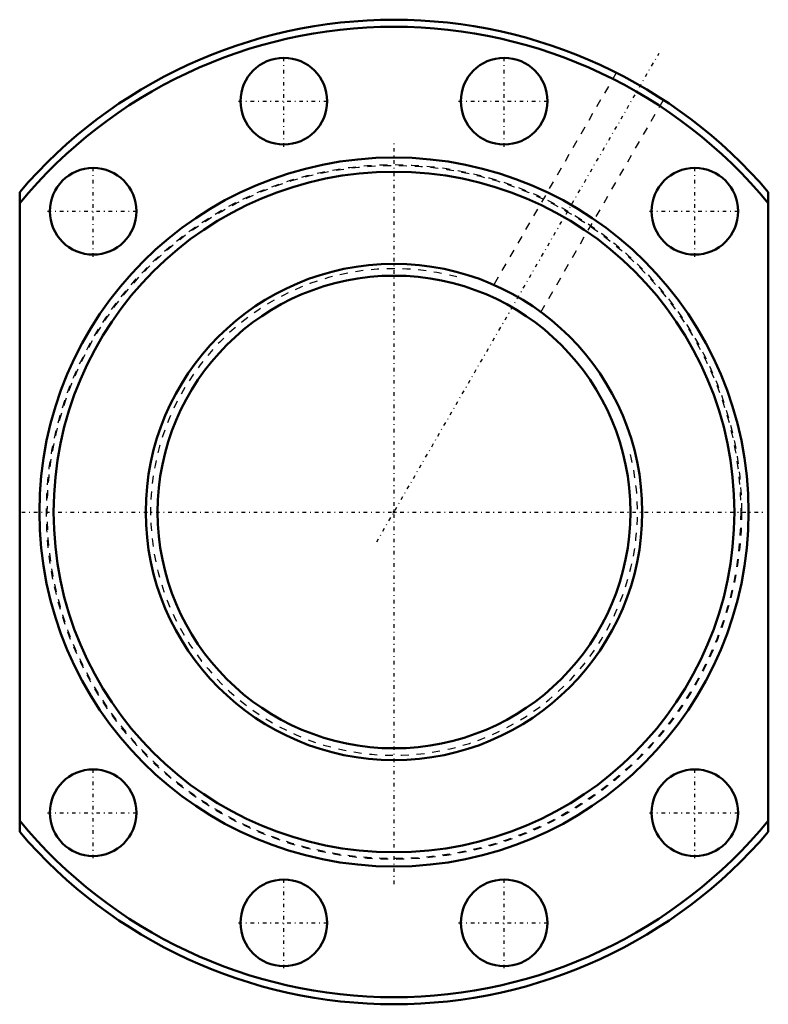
# Model space of a CAD drawing. Header units: millimetres. Extents: x -48 to 48, y -62 to 63.
import ezdxf

# ---------------------------------------------------------------- set-up
doc = ezdxf.new("R2010")
doc.units = ezdxf.units.MM
doc.linetypes.add('Center', pattern=[1.5, 0.45, -0.5, 0.05, -0.5])
doc.linetypes.add('Dashed', pattern=[2, 1, -1])
for name, color, linetype, lineweight in [('2d ConnectionPoints', 7, 'Continuous', 50), ('AM_0', 7, 'Continuous', 50), ('AM_5', 3, 'Continuous', 25), ('AM_7', 7, 'Center', 25), ('AM_9', 6, 'Dashed', 25)]:
    doc.layers.add(name, color=color, linetype=linetype, lineweight=lineweight)

# ---------------------------------------------------------------- blocks, each defined once
blk = doc.blocks.new('1_SDAN6310VX_4_nut_0_in_SDAN6310VX_4G0_133LC0_0G000__2')
at = {"layer": 'AM_0'}
for p, q in [((-47.5, -40.62), (-47.5, 40.62)), ((47.5, 40.62), (47.5, -40.62))]:
    blk.add_line(p, q, dxfattribs=at)
for centre, radius in [((-13.98, 52.16), 5.5), ((13.98, 52.16), 5.5), ((0, 0), 45), ((-38.18, 38.18), 5.5), ((0, 0), 43.2), ((38.18, 38.18), 5.5), ((-38.18, -38.18), 5.5), ((38.18, -38.18), 5.5), ((-13.98, -52.16), 5.5), ((13.98, -52.16), 5.5)]:
    blk.add_circle(centre, radius, dxfattribs=at)
for radius, start, end in [(62.5, 40.5358, 139.4642), (61.6, 39.5469, 140.4531), (61.6, 219.5469, 320.4531), (62.5, 220.5358, 319.4642)]:
    blk.add_arc((0, 0), radius, start, end, dxfattribs=at)
at = {"layer": 'AM_7'}
for p, q in [((-13.98, 46.38), (-13.98, 57.93)), ((-2.19, -3.79), (33.63, 58.24)), ((13.98, 46.38), (13.98, 57.93)), ((-19.75, 52.16), (-8.2, 52.16)), ((8.2, 52.16), (19.75, 52.16)), ((0, -47.25), (0, 47.25)), ((-38.18, 32.41), (-38.18, 43.96)), ((38.18, 32.41), (38.18, 43.96)), ((-43.96, 38.18), (-32.41, 38.18)), ((32.41, 38.18), (43.96, 38.18)), ((-47.25, 0), (47.25, 0)), ((-38.18, -43.96), (-38.18, -32.41)), ((38.18, -43.96), (38.18, -32.41)), ((-43.96, -38.18), (-32.41, -38.18)), ((32.41, -38.18), (43.96, -38.18)), ((-13.98, -57.93), (-13.98, -46.38)), ((13.98, -57.93), (13.98, -46.38)), ((-19.75, -52.16), (-8.2, -52.16)), ((8.2, -52.16), (19.75, -52.16))]:
    blk.add_line(p, q, dxfattribs=at)
at = {"layer": 'AM_9'}
for p, q in [((28.21, 55.77), (12.66, 28.85)), ((18.65, 25.39), (34.2, 52.31))]:
    blk.add_line(p, q, dxfattribs=at)
for radius in [44.1, 44]:
    blk.add_circle((0, 0), radius, dxfattribs=at)
blk = doc.blocks.new('2_0SDAN6310VX_40Shaft_0_in_SDAN6310VX_4G0_133LC0_0G000__2')
at = {"layer": 'AM_0'}
for radius in [31.5, 30]:
    blk.add_circle((0, 0), radius, dxfattribs=at)
at = {"layer": 'AM_5', "linetype": 'Dashed'}
blk.add_arc((0, 0), 30.89, 75, 15, dxfattribs=at)

msp = doc.modelspace()

# ---------------------------------------------------------------- linework, layer by layer
at = {"layer": '2d ConnectionPoints'}
msp.add_point((0, 0), dxfattribs=at)
msp.add_point((0, 0), dxfattribs=at)
msp.add_point((0, 0), dxfattribs=at)

# ---------------------------------------------------------------- block references
for name in ['1_SDAN6310VX_4_nut_0_in_SDAN6310VX_4G0_133LC0_0G000__2', '2_0SDAN6310VX_40Shaft_0_in_SDAN6310VX_4G0_133LC0_0G000__2']:
    msp.add_blockref(name, (0, 0))

doc.saveas('drawing.dxf')
